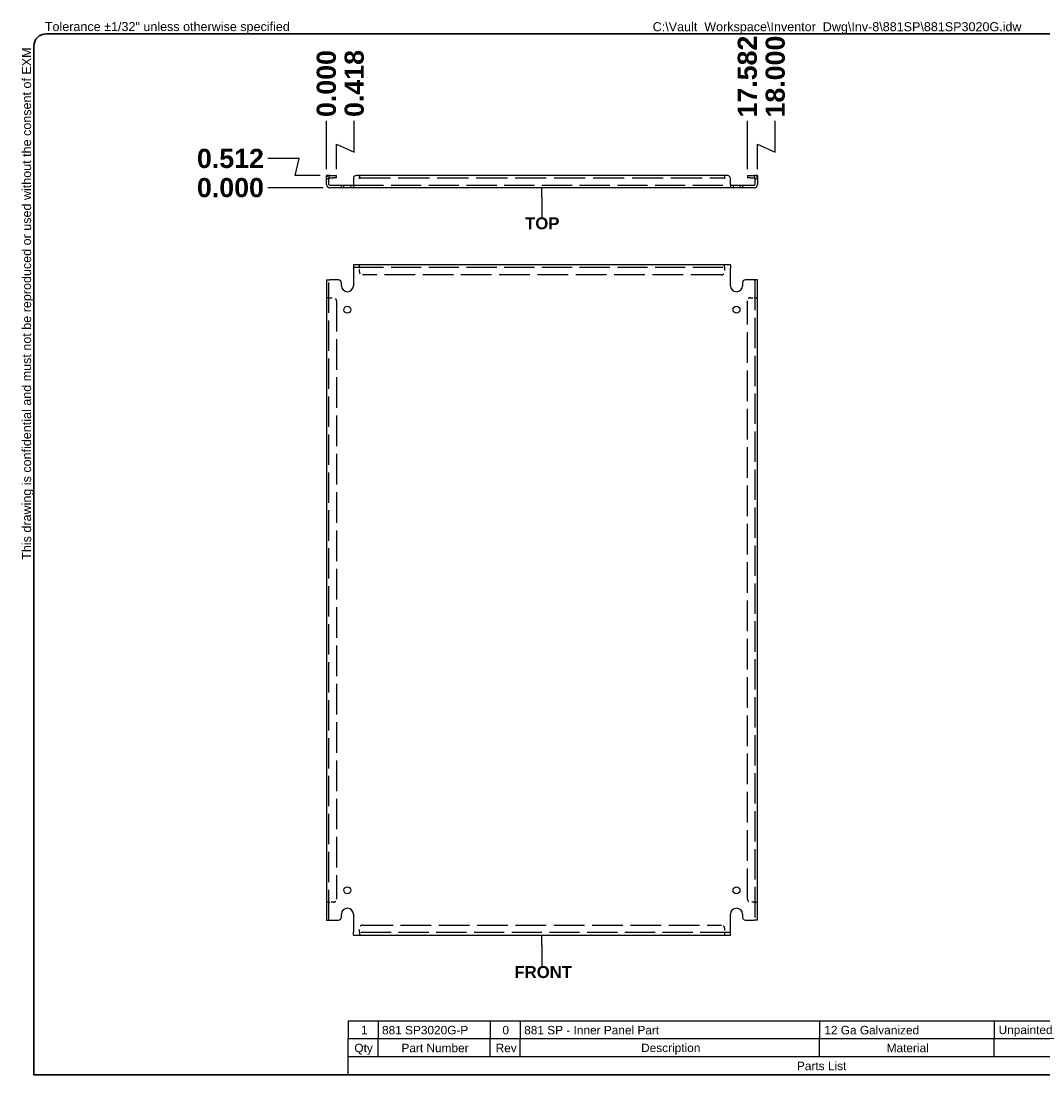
# Model space of a CAD drawing. Header units: inches. Extents: x 2.1 to 70.4, y 1.7 to 45.7.
# Tile 1 of 2: x 2.1 to 44.8, y 1.7 to 45.7. Entities that reach past the tile are written whole.
import ezdxf

# ---------------------------------------------------------------- set-up
doc = ezdxf.new("R2010")
doc.units = ezdxf.units.IN
doc.header["$LTSCALE"] = 6.666667
doc.header["$MEASUREMENT"] = 0
doc.linetypes.add('DASHED_SPACE', pattern=[0.2067, 0.1654, -0.0413])
doc.layers.get('0').update_dxf_attribs({"lineweight": 25})
for name, color, linetype, lineweight in [('Dimensions(ANSI)', 7, 'Continuous', 25), ('Hidden Edges(ANSI)', 7, 'DASHED_SPACE', 25), ('Sketch Geometry(ANSI)', 7, 'Continuous', 25), ('Symbols(ANSI)', 7, 'Continuous', 25), ('Visible Edges(ANSI)', 7, 'Continuous', 25)]:
    doc.layers.add(name, color=color, linetype=linetype, lineweight=lineweight)
doc.styles.add('Current-ANSI', font='arial.ttf')
doc.styles.add('Dimension-ANSI', font='arialbd.ttf')
doc.styles.add('Part List-ANSI', font='arial.ttf')
doc.dimstyles.new('INCH-ANSI', dxfattribs={"dimscale": 6.666667, "dimtxt": 0.12, "dimasz": 0.098425, "dimexe": 0.04, "dimexo": 0.04, "dimgap": 0.031496, "dimtad": 0, "dimtih": 1, "dimtoh": 1, "dimdec": 3, "dimrnd": 1e-08, "dimzin": 0, "dimdsep": 46, "dimtxsty": 'Dimension-ANSI', "dimcen": 0.09, "dimdle": 0.312, "dimclrd": 179, "dimclre": 179, "dimclrt": 7, "dimadec": 1, "dimazin": 0, "dimtfac": 1, "dimtdec": 3, "dimtofl": 0, "dimtmove": 0, "dimatfit": 3, "dimfxl": 1, "dimtolj": 1, "dimtzin": 4, "dimlwd": 25, "dimlwe": 25, "dimarcsym": 0})
doc.dimstyles.new('INCH-ANSI-VERTICAL', dxfattribs={"dimscale": 6.666667, "dimtxt": 0.12, "dimasz": 0.098425, "dimexe": 0.04, "dimexo": 0.04, "dimgap": 0.031496, "dimtad": 0, "dimtih": 1, "dimtoh": 1, "dimdec": 3, "dimrnd": 1e-08, "dimzin": 0, "dimdsep": 46, "dimtxsty": 'Dimension-ANSI', "dimcen": 0.09, "dimdle": 0.312, "dimclrd": 179, "dimclre": 179, "dimclrt": 7, "dimadec": 1, "dimazin": 0, "dimtfac": 1, "dimtdec": 3, "dimtofl": 0, "dimtmove": 0, "dimatfit": 3, "dimfxl": 1, "dimtolj": 1, "dimtzin": 4, "dimlwd": 25, "dimlwe": 25, "dimarcsym": 0})

# ---------------------------------------------------------------- blocks, each defined once
blk = doc.blocks.new('Parts List')
at = {"layer": 'Symbols(ANSI)'}
for p, q in [((13.023, 0.795), (3.548, 0.795)), ((3.548, 0.795), (3.548, 0.615)), ((3.848, 0.795), (3.848, 0.615)), ((4.973, 0.795), (4.973, 0.615)), ((5.273, 0.795), (5.273, 0.615)), ((8.273, 0.795), (8.273, 0.615)), ((10.023, 0.795), (10.023, 0.615)), ((11.523, 0.795), (11.523, 0.615)), ((13.023, 0.795), (13.023, 0.615)), ((13.023, 0.615), (3.548, 0.615)), ((3.548, 0.435), (3.548, 0.615)), ((3.848, 0.435), (3.848, 0.615)), ((4.973, 0.435), (4.973, 0.615)), ((5.273, 0.435), (5.273, 0.615)), ((8.273, 0.435), (8.273, 0.615)), ((10.023, 0.435), (10.023, 0.615)), ((11.523, 0.435), (11.523, 0.615)), ((13.023, 0.435), (13.023, 0.615)), ((3.548, 0.255), (3.548, 0.435)), ((13.023, 0.435), (3.548, 0.435)), ((13.023, 0.255), (13.023, 0.435)), ((13.023, 0.255), (3.548, 0.255))]:
    blk.add_line(p, q, dxfattribs=at)
at = {"layer": 'Symbols(ANSI)', "char_height": 0.085, "attachment_point": 7, "line_spacing_factor": 0.25, "style": 'Part List-ANSI'}
for s, insert in [('1', (3.678, 0.662)), ('881 SP3020G-P', (3.888, 0.66)), ('0', (5.095, 0.66)), ('881 SP - Inner Panel Part', (5.313, 0.66)), ('12 Ga Galvanized', (8.321, 0.66)), ('Unpainted', (10.068, 0.638)), ('Galvanized', (11.565, 0.66)), ('Qty', (3.611, 0.456)), ('Part Number', (4.083, 0.481)), ('Rev', (5.027, 0.481)), ('Description', (6.485, 0.458)), ('Material', (8.946, 0.481)), ('Color', (10.637, 0.48)), ('Finish', (12.125, 0.481)), ('Parts List', (8.047, 0.301))]:
    blk.add_mtext(s, dxfattribs=dict(at, insert=insert))
blk = doc.blocks.new('Datum Identifier1')
at = {"layer": 'Symbols(ANSI)', "color": 7, "linetype": 'Continuous', "lineweight": 25}
for p, q in [((5.491, 1.557), (5.491, 1.656)), ((5.491, 1.557), (5.491, 1.532)), ((5.491, 1.532), (5.491, 1.348))]:
    blk.add_line(p, q, dxfattribs=at)
at = {"layer": 'Symbols(ANSI)', "color": 7, "insert": (5.215, 1.224), "char_height": 0.12, "attachment_point": 7, "line_spacing_factor": 0.25, "style": 'Dimension-ANSI'}
blk.add_mtext('FRONT', dxfattribs=at)
blk = doc.blocks.new('Datum Identifier2')
at = {"layer": 'Symbols(ANSI)', "color": 7, "linetype": 'Continuous', "lineweight": 25}
for p, q in [((5.491, 9.05), (5.491, 9.149)), ((5.491, 9.05), (5.491, 9.038)), ((5.491, 9.038), (5.491, 8.854))]:
    blk.add_line(p, q, dxfattribs=at)
at = {"layer": 'Symbols(ANSI)', "color": 7, "insert": (5.322, 8.73), "char_height": 0.12, "attachment_point": 7, "line_spacing_factor": 0.25, "style": 'Dimension-ANSI'}
blk.add_mtext('TOP', dxfattribs=at)
blk = doc.blocks.new('*D12')
at = {"layer": 'Defpoints', "color": 0, "linetype": 'Continuous', "transparency": 16777216}
for p in [(14.873, 41.551), (14.873, 39.268), (14.873, 39.268)]:
    blk.add_point(p, dxfattribs=at)
at = {"layer": 'Dimensions(ANSI)', "color": 179, "linetype": 'Continuous', "lineweight": 25, "transparency": 16777216}
blk.add_line((14.873, 39.535), (14.873, 41.551), dxfattribs=at)
at = {"layer": 'Dimensions(ANSI)', "color": 7, "linetype": 'Continuous', "lineweight": 25, "transparency": 16777216, "insert": (14.873, 43.108), "char_height": 0.8, "attachment_point": 5, "rotation": 90, "style": 'Dimension-ANSI'}
blk.add_mtext('\\A1;0.000', dxfattribs=at)
blk = doc.blocks.new('*D13')
at = {"layer": 'Defpoints', "color": 0, "linetype": 'Continuous', "transparency": 16777216}
for p in [(16.038, 41.551), (14.873, 39.268), (15.291, 39.268)]:
    blk.add_point(p, dxfattribs=at)
at = {"layer": 'Dimensions(ANSI)', "color": 179, "linetype": 'Continuous', "lineweight": 25, "transparency": 16777216}
for p, q in [((16.038, 40.239), (16.038, 41.551)), ((15.291, 39.535), (15.291, 40.58)), ((15.291, 40.58), (16.038, 40.239))]:
    blk.add_line(p, q, dxfattribs=at)
at = {"layer": 'Dimensions(ANSI)', "color": 7, "linetype": 'Continuous', "lineweight": 25, "transparency": 16777216, "insert": (16.038, 43.111), "char_height": 0.8, "attachment_point": 5, "rotation": 90, "style": 'Dimension-ANSI'}
blk.add_mtext('\\A1;0.418', dxfattribs=at)
blk = doc.blocks.new('*D14')
at = {"layer": 'Defpoints', "color": 0, "linetype": 'Continuous', "transparency": 16777216}
for p in [(32.455, 41.551), (14.873, 39.268), (32.455, 39.268)]:
    blk.add_point(p, dxfattribs=at)
at = {"layer": 'Dimensions(ANSI)', "color": 179, "linetype": 'Continuous', "lineweight": 25, "transparency": 16777216}
blk.add_line((32.455, 39.535), (32.455, 41.551), dxfattribs=at)
at = {"layer": 'Dimensions(ANSI)', "color": 7, "linetype": 'Continuous', "lineweight": 25, "transparency": 16777216, "insert": (32.455, 43.398), "char_height": 0.8, "attachment_point": 5, "rotation": 90, "style": 'Dimension-ANSI'}
blk.add_mtext('\\A1;17.582', dxfattribs=at)
blk = doc.blocks.new('*D15')
at = {"layer": 'Defpoints', "color": 0, "linetype": 'Continuous', "transparency": 16777216}
for p in [(33.62, 41.551), (14.873, 39.268), (32.873, 39.268)]:
    blk.add_point(p, dxfattribs=at)
at = {"layer": 'Dimensions(ANSI)', "color": 179, "linetype": 'Continuous', "lineweight": 25, "transparency": 16777216}
for p, q in [((33.62, 40.239), (33.62, 41.551)), ((32.873, 39.535), (32.873, 40.58)), ((32.873, 40.58), (33.62, 40.239))]:
    blk.add_line(p, q, dxfattribs=at)
at = {"layer": 'Dimensions(ANSI)', "color": 7, "linetype": 'Continuous', "lineweight": 25, "transparency": 16777216, "insert": (33.62, 43.399), "char_height": 0.8, "attachment_point": 5, "rotation": 90, "style": 'Dimension-ANSI'}
blk.add_mtext('\\A1;18.000', dxfattribs=at)
blk = doc.blocks.new('*D20')
at = {"layer": 'Defpoints', "color": 0, "linetype": 'Continuous', "transparency": 16777216}
for p in [(12.422, 38.756), (15.009, 38.756), (15.009, 38.756)]:
    blk.add_point(p, dxfattribs=at)
at = {"layer": 'Dimensions(ANSI)', "color": 179, "linetype": 'Continuous', "lineweight": 25, "transparency": 16777216}
blk.add_line((14.743, 38.756), (12.422, 38.756), dxfattribs=at)
at = {"layer": 'Dimensions(ANSI)', "color": 7, "linetype": 'Continuous', "lineweight": 25, "transparency": 16777216, "insert": (10.865, 38.756), "char_height": 0.8, "attachment_point": 5, "style": 'Dimension-ANSI'}
blk.add_mtext('\\A1;0.000', dxfattribs=at)
blk = doc.blocks.new('*D21')
at = {"layer": 'Defpoints', "color": 0, "linetype": 'Continuous', "transparency": 16777216}
for p in [(12.422, 39.975), (14.873, 39.268), (15.009, 38.756)]:
    blk.add_point(p, dxfattribs=at)
at = {"layer": 'Dimensions(ANSI)', "color": 179, "linetype": 'Continuous', "lineweight": 25, "transparency": 16777216}
for p, q in [((13.734, 39.975), (12.422, 39.975)), ((13.561, 39.268), (13.734, 39.975)), ((14.607, 39.268), (13.561, 39.268))]:
    blk.add_line(p, q, dxfattribs=at)
at = {"layer": 'Dimensions(ANSI)', "color": 7, "linetype": 'Continuous', "lineweight": 25, "transparency": 16777216, "insert": (10.865, 39.975), "char_height": 0.8, "attachment_point": 5, "style": 'Dimension-ANSI'}
blk.add_mtext('\\A1;0.512', dxfattribs=at)
blk = doc.blocks.new('Borders EXM - B (Inch)')
at = {"layer": 'Sketch Geometry(ANSI)', "linetype": 'Continuous', "lineweight": 35}
for p, q in [((16.398, 10.692), (0.523, 10.692)), ((0.398, 10.567), (0.398, 0.255)), ((0.398, 0.255), (16.398, 0.255))]:
    blk.add_line(p, q, dxfattribs=at)
blk.add_arc((0.523, 10.567), 0.125, 90, 180, dxfattribs=at)
at = {"layer": 'Symbols(ANSI)', "color": 7, "insert": (0.509, 10.692), "char_height": 0.09, "attachment_point": 7, "style": 'Current-ANSI'}
blk.add_mtext('Tolerance ±1/32" unless otherwise specified', dxfattribs=at)
at = {"layer": 'Symbols(ANSI)', "color": 7, "insert": (0.398, 5.419), "char_height": 0.09, "attachment_point": 7, "rotation": 90, "style": 'Current-ANSI'}
blk.add_mtext('This drawing is confidential and must not be reproduced or used without the consent of EXM', dxfattribs=at)
at = {"layer": 'Symbols(ANSI)', "color": 7, "style": 'Current-ANSI'}
blk.add_attdef('FILENAME_AND_PATH_001', (6.601, 10.718), '', height=0.09, dxfattribs=at)

msp = doc.modelspace()

# ---------------------------------------------------------------- linework, layer by layer
at = {"layer": 'Hidden Edges(ANSI)', "ltscale": 0.047898}
for p, q in [((14.9784, 39.1319), (14.8734, 39.1319)), ((15.6034, 38.7561), (15.6034, 38.8611)), ((15.8934, 38.7561), (15.8934, 38.8611)), ((31.8534, 38.8611), (31.8534, 38.7561)), ((32.1434, 38.8611), (32.1434, 38.7561)), ((32.7684, 39.1319), (32.8734, 39.1319)), ((16.2482, 35.431), (16.2482, 35.536)), ((16.2484, 35.431), (16.2484, 35.536)), ((31.4984, 35.431), (31.4984, 35.536)), ((31.4986, 35.431), (31.4986, 35.536)), ((14.9784, 34.1612), (14.8734, 34.1612)), ((14.9784, 34.161), (14.8734, 34.161)), ((32.7684, 34.1612), (32.8734, 34.1612)), ((32.7684, 34.161), (32.8734, 34.161)), ((14.9784, 8.911), (14.8734, 8.911)), ((14.9784, 8.9108), (14.8734, 8.9108)), ((32.7684, 8.911), (32.8734, 8.911)), ((32.7684, 8.9108), (32.8734, 8.9108)), ((16.2482, 7.641), (16.2482, 7.536)), ((16.2484, 7.641), (16.2484, 7.536)), ((31.4984, 7.641), (31.4984, 7.536)), ((31.4986, 7.641), (31.4986, 7.536))]:
    msp.add_line(p, q, dxfattribs=at)
at = {"layer": 'Hidden Edges(ANSI)', "ltscale": 1.142961}
for p, q in [((15.9984, 38.8611), (31.7484, 38.8611)), ((15.9984, 35.431), (31.7484, 35.431)), ((31.7484, 7.641), (15.9984, 7.641))]:
    msp.add_line(p, q, dxfattribs=at)
at = {"layer": 'Hidden Edges(ANSI)', "ltscale": 1.180455}
msp.add_line((16.2484, 39.1631), (31.4984, 39.1631), dxfattribs=at)
at = {"layer": 'Hidden Edges(ANSI)', "ltscale": 0.02216}
for p, q in [((16.2484, 35.431), (16.2484, 35.4)), ((31.4984, 35.431), (31.4984, 35.4)), ((14.9784, 34.161), (15.0094, 34.161)), ((32.7684, 34.161), (32.7374, 34.161)), ((14.9784, 8.911), (15.0094, 8.911)), ((32.7684, 8.911), (32.7374, 8.911)), ((16.2484, 7.641), (16.2484, 7.672)), ((31.4984, 7.641), (31.4984, 7.672))]:
    msp.add_line(p, q, dxfattribs=at)
at = {"layer": 'Hidden Edges(ANSI)', "ltscale": 0.071669}
for p, q in [((16.2484, 35.243), (16.2484, 35.4)), ((31.4984, 35.4), (31.4984, 35.243)), ((15.0094, 34.161), (15.1664, 34.161)), ((32.5804, 34.161), (32.7374, 34.161)), ((15.1664, 8.911), (15.0094, 8.911)), ((32.7374, 8.911), (32.5804, 8.911)), ((16.2484, 7.672), (16.2484, 7.829)), ((31.4984, 7.829), (31.4984, 7.672))]:
    msp.add_line(p, q, dxfattribs=at)
at = {"layer": 'Hidden Edges(ANSI)', "ltscale": 1.150352}
for p, q in [((14.9784, 8.161), (14.9784, 34.911)), ((32.7684, 34.911), (32.7684, 8.161))]:
    msp.add_line(p, q, dxfattribs=at)
at = {"layer": 'Hidden Edges(ANSI)', "ltscale": 1.161103}
for p, q in [((31.3734, 35.118), (16.3734, 35.118)), ((15.2914, 34.036), (15.2914, 9.036)), ((32.4554, 9.036), (32.4554, 34.036)), ((16.3734, 7.954), (31.3734, 7.954))]:
    msp.add_line(p, q, dxfattribs=at)
at = {"layer": 'Hidden Edges(ANSI)', "ltscale": 0.083259}
for centre, start, end in [((15.0094, 39.1321), 103.17589, 180), ((32.7374, 39.1321), 0, 76.82411)]:
    msp.add_arc(centre, 0.136, start, end, dxfattribs=at)
at = {"layer": 'Hidden Edges(ANSI)', "ltscale": 0.089657}
for centre, start, end in [((16.3734, 35.243), 180, 270), ((31.3734, 35.243), 270, 0), ((15.1664, 34.036), 0, 90), ((32.5804, 34.036), 90, 180), ((15.1664, 9.036), 270, 0), ((32.5804, 9.036), 180, 270), ((16.3734, 7.829), 90, 180), ((31.3734, 7.829), 0, 90)]:
    msp.add_arc(centre, 0.125, start, end, dxfattribs=at)
at = {"layer": 'Visible Edges(ANSI)'}
for p, q in [((14.8734, 39.1431), (14.8734, 39.2681)), ((14.9784, 39.2681), (14.8734, 39.2681)), ((14.9784, 39.2681), (14.9784, 39.1431)), ((15.0094, 39.2681), (15.1664, 39.2681)), ((15.1664, 39.2681), (15.2914, 39.2681)), ((15.2914, 39.1631), (15.2914, 39.2681)), ((16.2482, 39.2681), (16.1234, 39.2681)), ((16.2482, 39.1319), (16.2482, 39.2681)), ((31.4984, 39.2681), (16.2484, 39.2681)), ((16.2484, 39.2681), (16.2484, 39.1321)), ((31.4984, 39.2681), (31.4984, 39.1321)), ((31.6234, 39.2681), (31.4986, 39.2681)), ((31.4986, 39.2681), (31.4986, 39.1319)), ((32.4554, 39.2681), (32.5804, 39.2681)), ((32.4554, 39.2681), (32.4554, 39.1631)), ((32.5804, 39.2681), (32.7374, 39.2681)), ((32.7684, 39.1431), (32.7684, 39.2681)), ((32.8734, 39.2681), (32.7684, 39.2681)), ((32.8734, 39.2681), (32.8734, 39.1431)), ((14.8734, 38.8921), (14.8734, 39.1431)), ((14.9784, 38.8921), (14.9784, 39.1431)), ((15.0094, 39.1631), (15.1664, 39.1631)), ((15.0094, 38.8611), (15.3734, 38.8611)), ((15.3734, 38.7561), (15.0094, 38.7561)), ((15.2914, 39.1631), (15.1664, 39.1631)), ((15.3734, 38.8611), (15.4984, 38.8611)), ((15.4984, 38.7561), (15.3734, 38.7561)), ((15.4984, 38.7561), (15.4984, 38.8611)), ((15.4984, 38.8611), (15.9984, 38.8611)), ((15.9984, 38.7561), (15.4984, 38.7561)), ((15.9984, 39.1431), (15.9984, 38.8921)), ((15.9984, 38.8921), (15.9984, 38.7561)), ((31.7484, 38.7561), (15.9984, 38.7561)), ((16.2484, 39.1319), (16.2482, 39.1319)), ((16.2484, 39.1321), (16.2484, 39.1319)), ((31.4984, 39.1319), (31.4984, 39.1321)), ((31.4986, 39.1319), (31.4984, 39.1319)), ((31.7484, 38.8921), (31.7484, 39.1431)), ((31.7484, 38.8921), (31.7484, 38.7561)), ((31.7484, 38.8611), (32.2484, 38.8611)), ((32.2484, 38.7561), (31.7484, 38.7561)), ((32.2484, 38.8611), (32.3734, 38.8611)), ((32.2484, 38.8611), (32.2484, 38.7561)), ((32.3734, 38.7561), (32.2484, 38.7561)), ((32.3734, 38.8611), (32.7374, 38.8611)), ((32.7374, 38.7561), (32.3734, 38.7561)), ((32.5804, 39.1631), (32.4554, 39.1631)), ((32.5804, 39.1631), (32.7374, 39.1631)), ((32.7684, 39.1431), (32.7684, 38.8921)), ((32.8734, 39.1431), (32.8734, 38.8921)), ((31.7484, 35.536), (15.9984, 35.536)), ((15.9984, 35.536), (15.9984, 35.4)), ((15.9984, 35.4), (15.9984, 34.661)), ((31.7484, 35.536), (31.7484, 35.4)), ((31.7484, 34.661), (31.7484, 35.4)), ((14.8734, 34.911), (15.0094, 34.911)), ((14.8734, 34.911), (14.8734, 8.161)), ((15.3734, 34.911), (15.0094, 34.911)), ((15.4984, 34.661), (15.4984, 34.786)), ((32.2484, 34.786), (32.2484, 34.661)), ((32.7374, 34.911), (32.3734, 34.911)), ((32.8734, 34.911), (32.7374, 34.911)), ((32.8734, 8.161), (32.8734, 34.911)), ((15.4984, 8.286), (15.4984, 8.411)), ((15.9984, 8.411), (15.9984, 7.672)), ((31.7484, 7.672), (31.7484, 8.411)), ((32.2484, 8.411), (32.2484, 8.286)), ((14.8734, 8.161), (15.0094, 8.161)), ((15.0094, 8.161), (15.3734, 8.161)), ((32.3734, 8.161), (32.7374, 8.161)), ((32.8734, 8.161), (32.7374, 8.161)), ((15.9984, 7.536), (15.9984, 7.672)), ((15.9984, 7.536), (31.7484, 7.536)), ((31.7484, 7.536), (31.7484, 7.672))]:
    msp.add_line(p, q, dxfattribs=at)
for centre in [(15.7484, 33.661), (31.9984, 33.661), (15.7484, 9.411), (31.9984, 9.411)]:
    msp.add_circle(centre, 0.145, dxfattribs=at)
for centre, radius, start, end in [((15.0094, 39.1321), 0.136, 90, 103.17589), ((16.1234, 39.1431), 0.125, 90, 180), ((31.6234, 39.1431), 0.125, 0, 90), ((32.7374, 39.1321), 0.136, 76.82411, 90), ((15.0094, 38.8921), 0.136, 180, 270), ((15.0094, 39.1321), 0.031, 90, 180), ((15.0094, 38.8921), 0.031, 180, 270), ((32.7374, 39.1321), 0.031, 0, 90), ((32.7374, 38.8921), 0.136, 270, 0), ((32.7374, 38.8921), 0.031, 270, 0), ((15.3734, 34.786), 0.125, 0, 90), ((32.3734, 34.786), 0.125, 90, 180), ((15.7484, 34.661), 0.25, 180, 0), ((31.9984, 34.661), 0.25, 180, 0), ((15.7484, 8.411), 0.25, 0, 180), ((31.9984, 8.411), 0.25, 0, 180), ((15.3734, 8.286), 0.125, 270, 0), ((32.3734, 8.286), 0.125, 180, 270)]:
    msp.add_arc(centre, radius, start, end, dxfattribs=at)

# ---------------------------------------------------------------- block references
at = {"xscale": 4.166666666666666, "yscale": 4.166666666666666, "zscale": 4.166666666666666}
msp.add_blockref('Borders EXM - B (Inch)', (0.9946, 0.6364), dxfattribs=at).add_auto_attribs({'FILENAME_AND_PATH_001': 'C:\\Vault_Workspace\\Inventor_Dwg\\Inv-8\\881SP\\881SP3020G.idw'})
at = {"layer": 'Symbols(ANSI)', "xscale": 4.166666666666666, "yscale": 4.166666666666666, "zscale": 4.166666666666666}
for name in ['Datum Identifier2', 'Datum Identifier1', 'Parts List']:
    msp.add_blockref(name, (0.9946, 0.6364), dxfattribs=at)

# ---------------------------------------------------------------- dimensions: what is measured, and where the dimension line sits
at = {"layer": 'Dimensions(ANSI)', "color": 179, "linetype": 'Continuous', "lineweight": 25, "true_color": 0x262658}
for feature_location, offset, dtype, origin, dimstyle, picture, middle in [((32.8734, 39.2681), (0.7466, 2.2831), 1, (14.8734, 39.2681), 'INCH-ANSI-VERTICAL', '*D15', (33.6201, 43.3985)), ((32.4554, 39.2681), (0, 2.2831), 1, (14.8734, 39.2681), 'INCH-ANSI-VERTICAL', '*D14', (32.4554, 43.398)), ((14.8734496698, 39.2680564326), (0, 2.2831062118), 1, (14.8734496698, 39.2680564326), 'INCH-ANSI-VERTICAL', '*D12', (14.8734496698, 43.108476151)), ((15.2914, 39.2681), (0.7464, 2.2831), 1, (14.8734, 39.2681), 'INCH-ANSI-VERTICAL', '*D13', (16.0379, 43.1109)), ((14.8734, 39.2681), (-2.4515, 0.7071), 0, (15.0094, 38.7561), 'INCH-ANSI', '*D21', (10.8651, 39.9751)), ((15.0094496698, 38.7560564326), (-2.5875374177, 0), 0, (15.0094496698, 38.7560564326), 'INCH-ANSI', '*D20', (10.8645987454, 38.7560564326))]:
    dim = msp.add_ordinate_dim(feature_location=feature_location, offset=offset, dtype=dtype, origin=origin, dimstyle=dimstyle, override={"dimgap": 0.031496, "dimtad": 0, "dimdec": 3, "dimlfac": 1, "dimtol": 0, "dimlim": 0, "dimtp": 0, "dimtm": 0, "dimtdec": 3}, dxfattribs=at)
    dim.commit()
    dim.dimension.update_dxf_attribs({"geometry": picture, "text_midpoint": middle})

doc.saveas('drawing.dxf')
